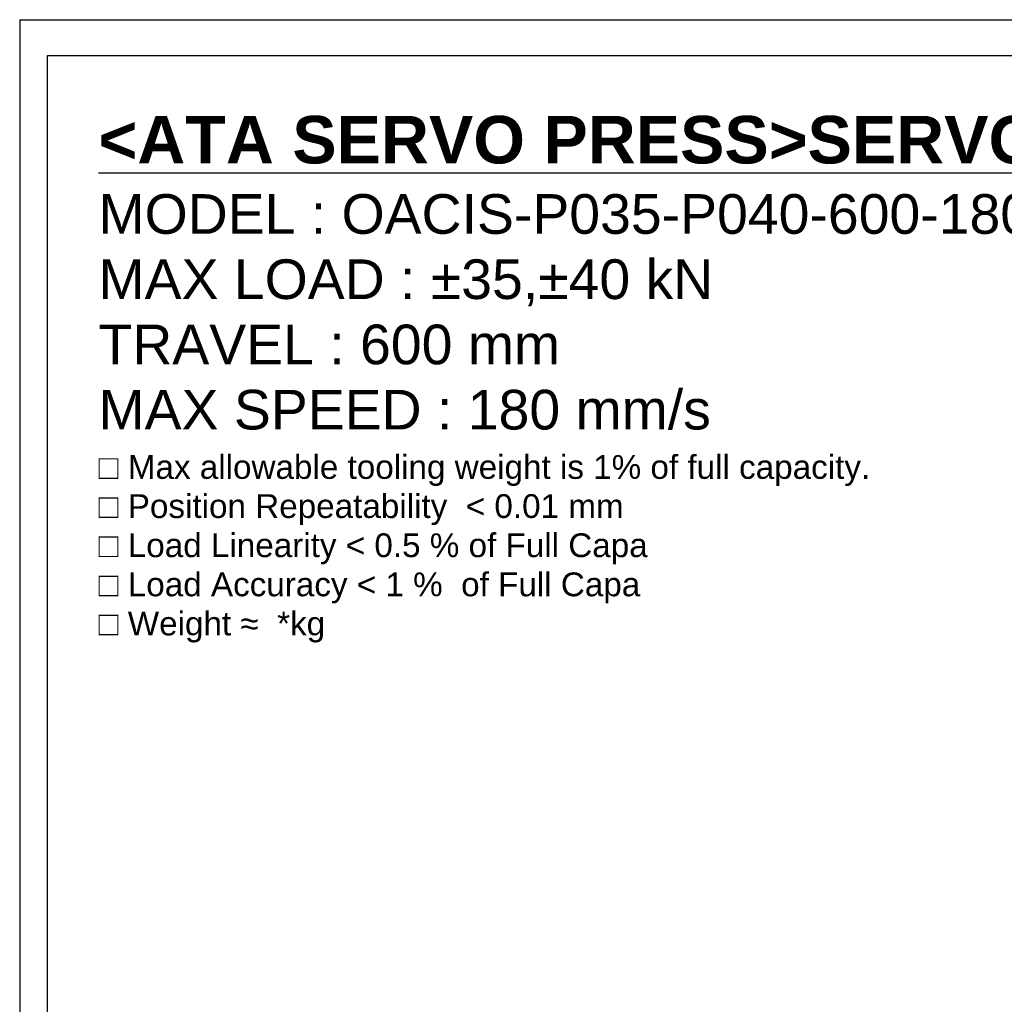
# Model space of a CAD drawing. Extents: x 0 to 2359, y -14 to 1663.
# Tile 4 of 23: x 0 to 695, y 968 to 1663. Entities that reach past the tile are written whole.
import ezdxf

# ---------------------------------------------------------------- set-up
doc = ezdxf.new("R2010")
doc.units = 0
doc.header["$LTSCALE"] = 25.4
doc.layers.get('0').update_dxf_attribs({"linetype": 'CONTINUOUS'})
doc.layers.add('ATA-TEXT', color=7, linetype='CONTINUOUS', lineweight=25)
doc.styles.add('주 문자 (ISO)', font='arial.ttf')

# ---------------------------------------------------------------- blocks, each defined once
blk = doc.blocks.new('ata-Border-A1-002')
at = {"color": 253, "ltscale": 0.5}
for q in [(841, 594), (0, 0)]:
    blk.add_line((0, 594), q, dxfattribs=at)
blk.add_line((7, 585), (834, 585))
at = {"ltscale": 0.5}
blk.add_line((7, 9), (7, 585), dxfattribs=at)

msp = doc.modelspace()

# ---------------------------------------------------------------- block references
at = {"xscale": 2.8, "yscale": 2.8, "zscale": 2.8}
msp.add_blockref('ata-Border-A1-002', (0, 0), dxfattribs=at)

# ---------------------------------------------------------------- texts
at = {"layer": 'ATA-TEXT', "color": 7, "insert": (55.6401678, 1595.2346615), "char_height": 9.8, "width": 1158.900561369, "attachment_point": 1, "line_spacing_factor": 0.987388, "style": '주 문자 (ISO)'}
msp.add_mtext('{\\fArial|b1|i0|c129|p34;\\H3.42860x;\\L<ATA SERVO PRESS>SERVO PRESS>}\\P{\\fArial|b0|i0|c129|p34;\\H2.85705x;MODEL : OACIS-P035-P040-}{\\fArial|b0|i0|c0|p34;\\H2.85705x;6}{\\fArial|b0|i0|c129|p34;\\H2.85705x;00-}{\\fArial|b0|i0|c0|p34;\\H2.85705x;180}{\\fArial|b0|i0|c129|p34;\\H2.85705x;-A}{\\fArial|b0|i0|c0|p34;\\H2.85705x;6V200}\\P{\\fArial|b0|i0|c129|p34;\\H2.85705x;MAX LOAD : ±35,±40 kN}\\P{\\fArial|b0|i0|c129|p34;\\H2.85705x;TRAVEL : }{\\fArial|b0|i0|c0|p34;\\H2.85705x;6}{\\fArial|b0|i0|c129|p34;\\H2.85705x;00 mm}\\P{\\fArial|b0|i0|c129|p34;\\H2.85705x;MAX SPEED : }{\\fArial|b0|i0|c0|p34;\\H2.85705x;180}{\\fArial|b0|i0|c129|p34;\\H2.85705x; mm/s}\\P{\\fArial|b0|i0|c129|p34;\\H1.71423x;□ Max allowable tooling weight is 1% of full capacity.}\\P{\\fArial|b0|i0|c129|p34;\\H1.71423x;□ Position Repeatability  }{\\fArial|b0|i0|c129|p34;\\H1.71423x;<}{\\fArial|b0|i0|c129|p34;\\H1.71423x; 0.01 mm}\\P{\\fArial|b0|i0|c129|p34;\\H1.71423x;□ Load Linearity }{\\fArial|b0|i0|c129|p34;\\H1.71423x;<}{\\fArial|b0|i0|c129|p34;\\H1.71423x; 0.5 % of Full Capa}\\P{\\fArial|b0|i0|c129|p34;\\H1.71423x;□ Load Accuracy }{\\fArial|b0|i0|c129|p34;\\H1.71423x;<}{\\fArial|b0|i0|c129|p34;\\H1.71423x; 1 %  of Full Capa}\\P{\\fArial|b0|i0|c129|p34;\\H1.71423x;□ Weight }{\\fArial|b0|i0|c0|p34;\\H1.71423x;≈}{\\fArial|b0|i0|c129|p34;\\H1.71423x; }{\\fArial|b0|i0|c0|p34;\\H1.71423x; *}{\\fArial|b0|i0|c129|p34;\\H1.71423x;kg}', dxfattribs=at)

doc.saveas('drawing.dxf')
